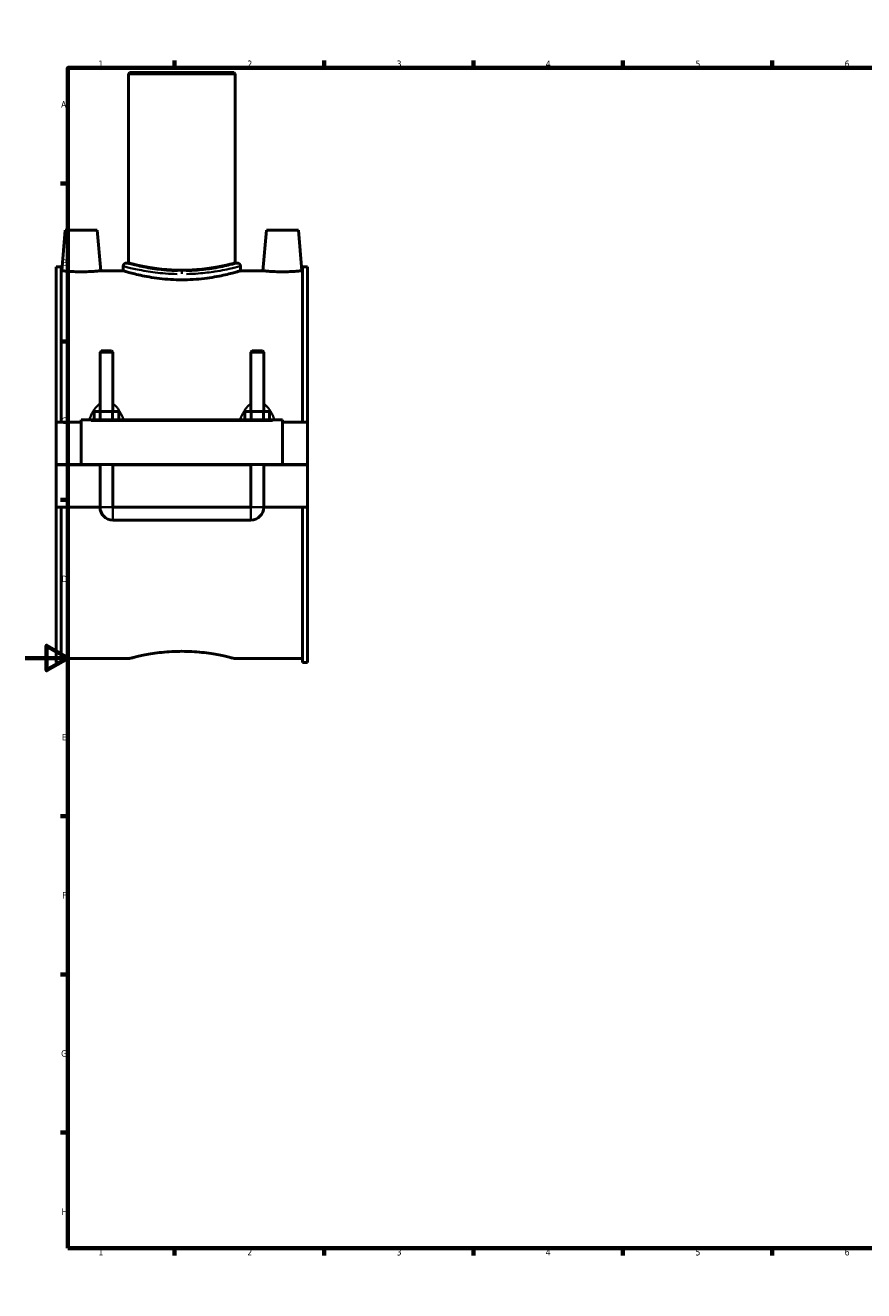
# Model space of a CAD drawing. Header units: millimetres. Extents: x 0 to 1119, y -37 to 1114.
# Tile 1 of 4: x 0 to 393, y 0 to 594. Entities that reach past the tile are written whole.
import ezdxf

# ---------------------------------------------------------------- set-up
doc = ezdxf.new("R2010")
doc.units = ezdxf.units.MM
for name, color, linetype, lineweight in [('Border (ANSI)', 7, 'Continuous', 70), ('Visible (ANSI)', 7, 'Continuous', 50), ('Visible Narrow (ANSI)', 7, 'Continuous', 35)]:
    doc.layers.add(name, color=color, linetype=linetype, lineweight=lineweight)
doc.styles.add('Note Text (ANSI)', font='tahoma.ttf')

# ---------------------------------------------------------------- blocks, each defined once
blk = doc.blocks.new('Borders Default Border')
at = {"layer": 'Border (ANSI)'}
for p, q in [((70.08, 574), (70.08, 577.45)), ((140.17, 574), (140.17, 577.45)), ((210.25, 574), (210.25, 577.45)), ((280.33, 574), (280.33, 577.45)), ((350.42, 574), (350.42, 577.45)), ((490.58, 574), (490.58, 577.45)), ((560.67, 574), (560.67, 577.45)), ((630.75, 574), (630.75, 577.45)), ((700.83, 574), (700.83, 577.45)), ((770.92, 574), (770.92, 577.45)), ((20, 519.75), (16.55, 519.75)), ((821, 519.75), (824.45, 519.75)), ((20, 445.5), (16.55, 445.5)), ((821, 445.5), (824.45, 445.5)), ((20, 371.25), (16.55, 371.25)), ((821, 371.25), (824.45, 371.25)), ((20, 222.75), (16.55, 222.75)), ((821, 222.75), (824.45, 222.75)), ((20, 148.5), (16.55, 148.5)), ((821, 148.5), (824.45, 148.5)), ((20, 74.25), (16.55, 74.25)), ((821, 74.25), (824.45, 74.25)), ((70.08, 20), (70.08, 16.55)), ((140.17, 20), (140.17, 16.55)), ((210.25, 20), (210.25, 16.55)), ((280.33, 20), (280.33, 16.55)), ((350.42, 20), (350.42, 16.55)), ((490.58, 20), (490.58, 16.55)), ((560.67, 20), (560.67, 16.55)), ((630.75, 20), (630.75, 16.55)), ((700.83, 20), (700.83, 16.55)), ((770.92, 20), (770.92, 16.55))]:
    blk.add_line(p, q, dxfattribs=at)
at = {"layer": 'Border (ANSI)', "flags": 128}
for points in [[(420.5, 594), (420.5, 574), (414.73, 584), (426.27, 584), (420.5, 574)], [(20, 20), (20, 574), (821, 574), (821, 20), (20, 20)], [(0, 297), (20, 297), (10, 302.77), (10, 291.23), (20, 297)], [(841, 297), (821, 297), (831, 302.77), (831, 291.23), (821, 297)], [(420.5, 0), (420.5, 20), (414.73, 10), (426.27, 10), (420.5, 20)]]:
    blk.add_lwpolyline(points, dxfattribs=at)
at = {"layer": 'Border (ANSI)', "attachment_point": 7, "style": 'Note Text (ANSI)'}
for s, insert, char_height in [('1', (34.35, 574.4), 3.05), ('2', (104.2, 574.4), 3.05), ('3', (174.26, 574.34), 3.05), ('4', (244.23, 574.4), 3.05), ('5', (314.48, 574.34), 3.05), ('6', (384.49, 574.34), 3.05), ('7', (454.6, 574.4), 3.05), ('8', (524.63, 574.33), 3.05), ('9', (594.7, 574.34), 3.05), ('10', (663.96, 574.34), 3.048), ('11', (734.04, 574.4), 3.048), ('12', (804.13, 574.4), 3.048), ('A', (16.78, 555.35), 3.05), ('A', (821.63, 555.35), 3.05), ('B', (17.15, 481.1), 3.05), ('B', (821.99, 481.1), 3.05), ('C', (16.95, 406.8), 3.05), ('C', (821.8, 406.8), 3.05), ('D', (16.96, 332.6), 3.05), ('D', (821.81, 332.6), 3.05), ('E', (17.21, 258.35), 3.05), ('E', (822.05, 258.35), 3.05), ('F', (17.29, 184.1), 3.05), ('F', (822.14, 184.1), 3.05), ('G', (16.81, 109.79), 3.05), ('G', (821.66, 109.79), 3.05), ('H', (16.97, 35.6), 3.05), ('H', (821.81, 35.6), 3.05), ('1', (34.35, 16.55), 3.05), ('2', (104.2, 16.55), 3.05), ('3', (174.26, 16.49), 3.05), ('4', (244.23, 16.55), 3.05), ('5', (314.48, 16.49), 3.05), ('6', (384.49, 16.49), 3.05), ('7', (454.6, 16.55), 3.05), ('8', (524.63, 16.48), 3.05), ('9', (594.7, 16.49), 3.05), ('10', (663.96, 16.49), 3.048), ('11', (734.04, 16.55), 3.048), ('12', (804.13, 16.55), 3.048)]:
    blk.add_mtext(s, dxfattribs=dict(at, insert=insert, char_height=char_height))

msp = doc.modelspace()

# ---------------------------------------------------------------- linework, layer by layer
at = {"layer": 'Visible (ANSI)'}
for p, q in [((48.959, 571.775), (48.459, 571.275)), ((98.459, 571.275), (48.459, 571.275)), ((48.459, 571.275), (48.459, 482.415)), ((48.959, 571.775), (97.959, 571.775)), ((97.959, 571.775), (98.459, 571.275)), ((98.459, 571.275), (98.459, 482.415)), ((18.759, 497.775), (17.096, 478.775)), ((33.759, 497.775), (18.759, 497.775)), ((33.759, 497.775), (35.421, 478.775)), ((113.159, 497.775), (111.496, 478.775)), ((113.159, 497.775), (128.159, 497.775)), ((128.159, 497.775), (129.821, 478.775)), ((47.459, 482.415), (48.459, 482.415)), ((98.459, 482.415), (99.459, 482.415)), ((14.459, 480.595), (14.459, 407.775)), ((14.459, 480.595), (16.819, 480.595)), ((16.819, 407.775), (16.819, 480.595)), ((17.096, 478.775), (16.819, 478.775)), ((45.959, 478.775), (35.421, 478.775)), ((45.959, 480.915), (45.959, 478.775)), ((100.959, 480.915), (100.959, 478.775)), ((111.496, 478.775), (100.959, 478.775)), ((130.099, 478.775), (129.821, 478.775)), ((130.099, 407.775), (130.099, 480.595)), ((130.099, 480.595), (132.459, 480.595)), ((132.459, 480.595), (132.459, 407.775)), ((35.659, 441.158), (35.059, 440.558)), ((41.059, 440.558), (35.059, 440.558)), ((35.059, 440.558), (35.059, 412.775)), ((35.659, 441.158), (40.459, 441.158)), ((40.459, 441.158), (41.059, 440.558)), ((41.059, 440.558), (41.059, 412.775)), ((106.459, 441.158), (105.859, 440.558)), ((111.859, 440.558), (105.859, 440.558)), ((105.859, 412.775), (105.859, 440.558)), ((106.459, 441.158), (111.259, 441.158)), ((111.259, 441.158), (111.859, 440.558)), ((111.859, 412.775), (111.859, 440.558)), ((32.285, 408.775), (32.285, 412.775)), ((32.285, 412.775), (35.172, 412.775)), ((35.172, 408.775), (35.172, 412.775)), ((35.172, 412.775), (40.945, 412.775)), ((40.945, 408.775), (40.945, 412.775)), ((40.945, 412.775), (43.832, 412.775)), ((43.832, 408.775), (43.832, 412.775)), ((103.085, 408.775), (103.085, 412.775)), ((103.085, 412.775), (105.972, 412.775)), ((105.972, 408.775), (105.972, 412.775)), ((105.972, 412.775), (111.745, 412.775)), ((111.745, 408.775), (111.745, 412.775)), ((111.745, 412.775), (114.632, 412.775)), ((114.632, 408.775), (114.632, 412.775)), ((26.259, 407.775), (14.459, 407.775)), ((14.459, 387.825), (14.459, 407.775)), ((26.259, 408.275), (26.259, 408.775)), ((120.659, 408.775), (26.259, 408.775)), ((26.259, 387.825), (26.259, 408.275)), ((120.659, 408.775), (120.659, 408.275)), ((120.659, 408.275), (120.659, 387.825)), ((132.459, 407.775), (120.659, 407.775)), ((132.459, 407.775), (132.459, 387.825)), ((14.459, 387.825), (26.259, 387.825)), ((14.459, 367.775), (14.459, 387.725)), ((35.059, 387.725), (14.459, 387.725)), ((120.659, 387.825), (26.259, 387.825)), ((35.059, 387.825), (35.059, 387.725)), ((35.059, 367.775), (35.059, 387.725)), ((41.059, 387.825), (41.059, 387.725)), ((105.859, 387.725), (41.059, 387.725)), ((41.059, 387.725), (41.059, 367.775)), ((105.859, 387.725), (105.859, 387.825)), ((105.859, 367.775), (105.859, 387.725)), ((111.859, 387.725), (111.859, 387.825)), ((132.459, 387.725), (111.859, 387.725)), ((111.859, 387.725), (111.859, 367.775)), ((120.659, 387.825), (132.459, 387.825)), ((132.459, 387.725), (132.459, 367.775)), ((35.059, 367.775), (14.459, 367.775)), ((14.459, 367.775), (14.459, 294.955)), ((16.819, 294.955), (16.819, 367.775)), ((105.859, 367.775), (41.059, 367.775)), ((132.459, 367.775), (111.859, 367.775)), ((130.099, 294.955), (130.099, 367.775)), ((132.459, 367.775), (132.459, 294.955)), ((41.059, 361.775), (105.859, 361.775)), ((14.459, 294.955), (16.819, 294.955)), ((48.959, 296.775), (16.819, 296.775)), ((130.099, 296.775), (97.959, 296.775)), ((130.099, 294.955), (132.459, 294.955))]:
    msp.add_line(p, q, dxfattribs=at)
for centre, radius, start, end in [((47.459, 480.915), 1.5, 90, 180), ((99.459, 480.915), 1.5, 0, 90), ((41.059, 367.775), 6, 180, 270), ((105.859, 367.775), 6, 270, 0)]:
    msp.add_arc(centre, radius, start, end, dxfattribs=at)
for points, knots in [([(98.459, 482.415), (98.459, 482.415), (98.307, 482.374), (97.67, 482.209), (97.186, 482.085), (95.908, 481.771), (95.113, 481.582), (93.28, 481.176), (92.242, 480.959), (90.031, 480.539), (88.781, 480.321), (86.058, 479.909), (84.585, 479.716), (81.508, 479.395), (79.901, 479.266), (76.665, 479.095), (75.036, 479.053), (71.881, 479.053), (70.252, 479.095), (67.016, 479.266), (65.409, 479.395), (62.332, 479.716), (60.859, 479.909), (58.136, 480.321), (56.887, 480.539), (54.675, 480.959), (53.637, 481.176), (51.804, 481.582), (51.009, 481.771), (49.731, 482.085), (49.247, 482.209), (48.61, 482.374), (48.459, 482.415), (48.459, 482.415)], [3.7863107, 3.7863107, 3.7863107, 3.7863107, 4.259558, 4.259558, 4.7328052, 4.7328052, 5.2060525, 5.2060525, 5.6792998, 5.6792998, 6.1526302, 6.1526302, 6.6259606, 6.6259606, 7.099291, 7.099291, 7.5726213, 7.5726213, 8.0459517, 8.0459517, 8.5192821, 8.5192821, 8.9926125, 8.9926125, 9.4659428, 9.4659428, 9.9391901, 9.9391901, 10.4124374, 10.4124374, 10.8856847, 10.8856847, 11.358932, 11.358932, 11.358932, 11.358932]), ([(26.259, 478.308), (25.104, 478.308), (23.874, 478.333), (21.614, 478.421), (20.583, 478.484), (18.96, 478.601), (18.257, 478.663), (17.325, 478.751), (17.096, 478.775), (17.096, 478.775)], [2.7692385, 2.7692385, 2.7692385, 2.7692385, 3.1155706, 3.1155706, 3.4619027, 3.4619027, 3.8078803, 3.8078803, 4.1538578, 4.1538578, 4.1538578, 4.1538578]), ([(35.421, 478.775), (35.421, 478.775), (35.192, 478.751), (34.26, 478.663), (33.557, 478.601), (31.934, 478.484), (30.903, 478.421), (28.643, 478.333), (27.413, 478.308), (26.259, 478.308)], [6.9230963, 6.9230963, 6.9230963, 6.9230963, 7.2690739, 7.2690739, 7.6150514, 7.6150514, 7.9613835, 7.9613835, 8.3077156, 8.3077156, 8.3077156, 8.3077156]), ([(73.459, 474.52), (71.72, 474.52), (69.926, 474.574), (66.364, 474.792), (64.597, 474.955), (61.213, 475.364), (59.593, 475.609), (56.601, 476.131), (55.228, 476.407), (52.799, 476.939), (51.657, 477.213), (49.642, 477.725), (48.768, 477.963), (47.361, 478.358), (46.827, 478.516), (46.126, 478.724), (45.959, 478.775), (45.959, 478.775)], [0, 0, 0, 0, 0.5215623, 0.5215623, 1.0431246, 1.0431246, 1.564687, 1.564687, 2.0862493, 2.0862493, 2.6076514, 2.6076514, 3.1290535, 3.1290535, 3.6504556, 3.6504556, 4.1718578, 4.1718578, 4.1718578, 4.1718578]), ([(100.959, 478.775), (100.959, 478.775), (100.791, 478.724), (100.09, 478.516), (99.556, 478.358), (98.149, 477.963), (97.275, 477.725), (95.26, 477.213), (94.118, 476.939), (91.689, 476.407), (90.316, 476.131), (87.324, 475.609), (85.705, 475.364), (82.32, 474.955), (80.553, 474.792), (76.991, 474.574), (75.197, 474.52), (73.459, 474.52)], [12.5155733, 12.5155733, 12.5155733, 12.5155733, 13.0369754, 13.0369754, 13.5583776, 13.5583776, 14.0797797, 14.0797797, 14.6011818, 14.6011818, 15.1227441, 15.1227441, 15.6443064, 15.6443064, 16.1658688, 16.1658688, 16.6874311, 16.6874311, 16.6874311, 16.6874311]), ([(120.659, 478.308), (119.504, 478.308), (118.274, 478.333), (116.014, 478.421), (114.983, 478.484), (113.36, 478.601), (112.657, 478.663), (111.725, 478.751), (111.496, 478.775), (111.496, 478.775)], [0, 0, 0, 0, 0.3463321, 0.3463321, 0.6926642, 0.6926642, 1.0386417, 1.0386417, 1.3846193, 1.3846193, 1.3846193, 1.3846193]), ([(129.821, 478.775), (129.821, 478.775), (129.592, 478.751), (128.66, 478.663), (127.957, 478.601), (126.334, 478.484), (125.303, 478.421), (123.043, 478.333), (121.813, 478.308), (120.659, 478.308)], [4.1538578, 4.1538578, 4.1538578, 4.1538578, 4.4998353, 4.4998353, 4.8458129, 4.8458129, 5.192145, 5.192145, 5.5384771, 5.5384771, 5.5384771, 5.5384771]), ([(48.959, 296.775), (48.959, 296.775), (49.107, 296.815), (49.731, 296.98), (50.206, 297.105), (51.459, 297.418), (52.237, 297.607), (54.033, 298.012), (55.051, 298.229), (57.218, 298.649), (58.442, 298.868), (61.11, 299.279), (62.554, 299.472), (65.569, 299.793), (67.144, 299.922), (70.315, 300.093), (71.912, 300.135), (73.459, 300.135)], [11.1340517, 11.1340517, 11.1340517, 11.1340517, 11.5979265, 11.5979265, 12.0618013, 12.0618013, 12.525676, 12.525676, 12.9895508, 12.9895508, 13.4535137, 13.4535137, 13.9174766, 13.9174766, 14.3814394, 14.3814394, 14.8454023, 14.8454023, 14.8454023, 14.8454023]), ([(73.459, 300.135), (75.005, 300.135), (76.602, 300.093), (79.773, 299.922), (81.348, 299.793), (84.363, 299.472), (85.807, 299.279), (88.475, 298.868), (89.699, 298.649), (91.866, 298.229), (92.884, 298.012), (94.68, 297.607), (95.459, 297.418), (96.711, 297.105), (97.186, 296.98), (97.81, 296.815), (97.959, 296.775), (97.959, 296.775)], [0, 0, 0, 0, 0.4639629, 0.4639629, 0.9279258, 0.9279258, 1.3918886, 1.3918886, 1.8558515, 1.8558515, 2.3197263, 2.3197263, 2.783601, 2.783601, 3.2474758, 3.2474758, 3.7113506, 3.7113506, 3.7113506, 3.7113506])]:
    msp.add_open_spline(points, degree=3, knots=knots, dxfattribs=at)
at = {"layer": 'Visible Narrow (ANSI)'}
for p, q in [((73.459, 478.623), (73.459, 477.309)), ((30.979, 408.275), (115.939, 408.275)), ((35.095, 367.775), (41.022, 367.775)), ((41.059, 361.812), (41.059, 367.738)), ((105.859, 361.812), (105.859, 367.738)), ((111.822, 367.775), (105.895, 367.775))]:
    msp.add_line(p, q, dxfattribs=at)
for points, knots in [([(71.409, 478.677), (69.642, 478.718), (67.89, 478.812), (63.071, 479.209), (60.135, 479.62), (54.79, 480.57), (52.449, 481.111), (48.937, 481.99), (47.836, 482.307), (47.54, 482.392)], [8.5477393, 8.5477393, 8.5477393, 8.5477393, 9.0880574, 9.0880574, 10.0820236, 10.0820236, 11.1651745, 11.1651745, 12.3004056, 12.3004056, 12.3004056, 12.3004056]), ([(99.377, 482.392), (99.353, 482.385), (99.322, 482.376), (98.878, 482.251), (97.735, 481.925), (94.032, 481.007), (91.351, 480.398), (85.912, 479.502), (83.405, 479.174), (79.055, 478.814), (77.289, 478.719), (75.508, 478.677)], [21.0566128, 21.0566128, 21.0566128, 21.0566128, 21.1522186, 21.1522186, 22.2365863, 22.2365863, 23.4236922, 23.4236922, 24.2646734, 24.2646734, 24.8092915, 24.8092915, 24.8092915, 24.8092915]), ([(46.045, 480.892), (46.357, 480.808), (47.522, 480.497), (51.237, 479.632), (53.713, 479.099), (59.367, 478.164), (62.471, 477.76), (67.569, 477.37), (69.422, 477.277), (71.29, 477.236)], [-12.3004056, -12.3004056, -12.3004056, -12.3004056, -11.1651745, -11.1651745, -10.0820236, -10.0820236, -9.0880574, -9.0880574, -8.5477393, -8.5477393, -8.5477393, -8.5477393]), ([(75.627, 477.236), (77.51, 477.277), (79.377, 477.371), (83.979, 477.725), (86.63, 478.048), (92.384, 478.93), (95.219, 479.529), (99.136, 480.433), (100.344, 480.754), (100.815, 480.877), (100.847, 480.885), (100.873, 480.892)], [-24.8092915, -24.8092915, -24.8092915, -24.8092915, -24.2646734, -24.2646734, -23.4236922, -23.4236922, -22.2365863, -22.2365863, -21.1522186, -21.1522186, -21.0566128, -21.0566128, -21.0566128, -21.0566128]), ([(34.687, 416.119), (34.317, 415.844), (33.971, 415.534), (33.259, 414.8), (32.903, 414.366), (32.077, 413.224), (31.642, 412.489), (30.842, 410.917), (30.482, 410.078), (30.162, 409.22)], [-1.60540294, -1.60540294, -1.60540294, -1.60540294, -1.46904755, -1.46904755, -1.30553648, -1.30553648, -1.05941179, -1.05941179, -0.79938645, -0.79938645, -0.79938645, -0.79938645]), ([(45.955, 409.22), (45.635, 410.078), (45.275, 410.917), (44.475, 412.489), (44.04, 413.224), (43.215, 414.366), (42.858, 414.8), (42.146, 415.534), (41.8, 415.844), (41.43, 416.119)], [-3.13679521, -3.13679521, -3.13679521, -3.13679521, -2.87676987, -2.87676987, -2.63064518, -2.63064518, -2.46713411, -2.46713411, -2.33077872, -2.33077872, -2.33077872, -2.33077872]), ([(105.487, 416.119), (105.117, 415.844), (104.771, 415.534), (104.059, 414.8), (103.703, 414.366), (102.877, 413.224), (102.442, 412.488), (101.642, 410.917), (101.282, 410.078), (100.962, 409.22)], [-1.60595135, -1.60595135, -1.60595135, -1.60595135, -1.46959522, -1.46959522, -1.30608281, -1.30608281, -1.05995684, -1.05995684, -0.79993472, -0.79993472, -0.79993472, -0.79993472]), ([(116.755, 409.22), (116.435, 410.078), (116.075, 410.917), (115.275, 412.488), (114.84, 413.224), (114.015, 414.366), (113.658, 414.8), (112.946, 415.534), (112.6, 415.844), (112.23, 416.119)], [-3.13734376, -3.13734376, -3.13734376, -3.13734376, -2.87732164, -2.87732164, -2.63119568, -2.63119568, -2.46768326, -2.46768326, -2.33132714, -2.33132714, -2.33132714, -2.33132714])]:
    msp.add_open_spline(points, degree=3, knots=knots, dxfattribs=at)

# ---------------------------------------------------------------- block references
msp.add_blockref('Borders Default Border', (0, 0))

doc.saveas('drawing.dxf')
